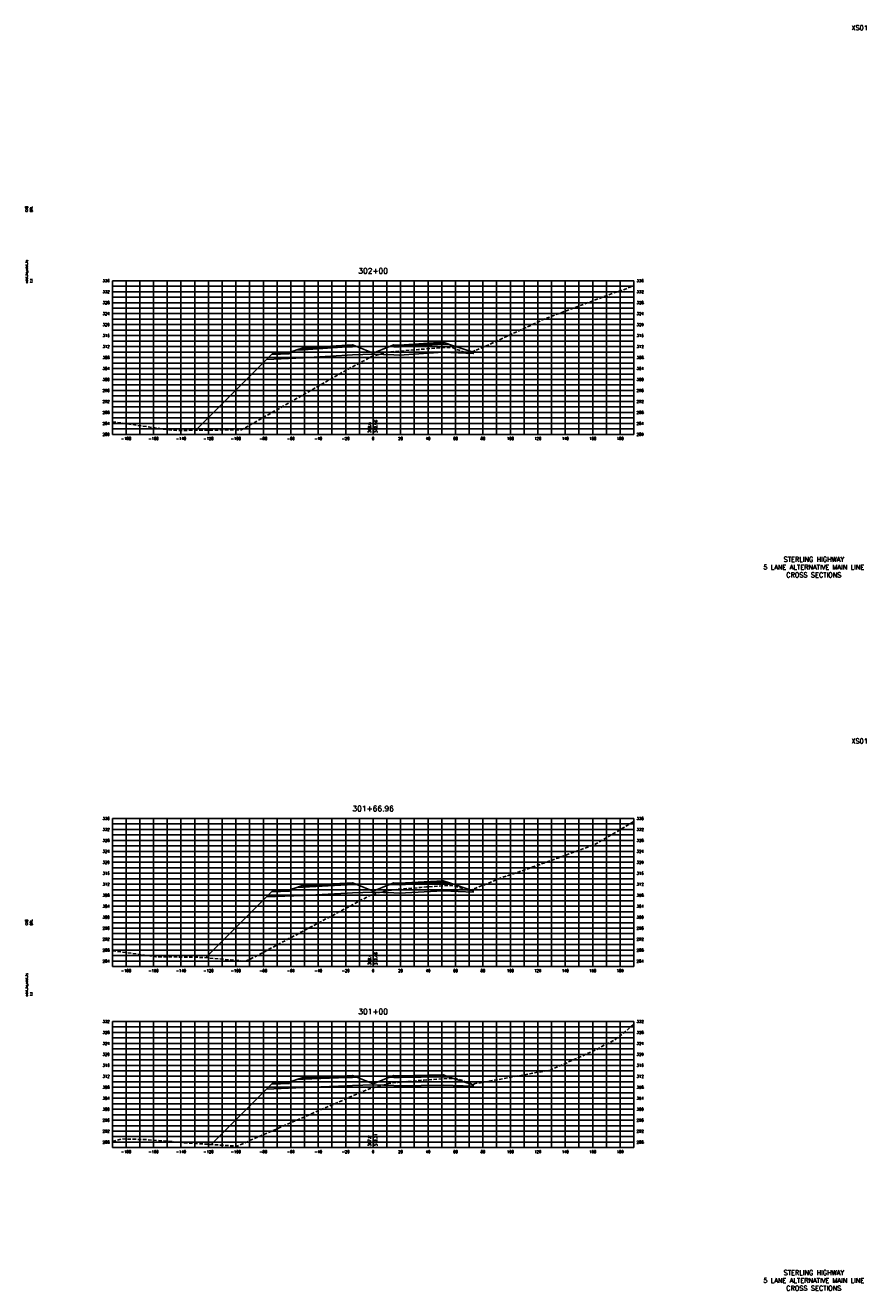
# Model space of a CAD drawing. Extents: x 37 to 10140, y -1968 to 9206.
# Tile 76 of 105: x 4417 to 5030, y 6776 to 7698. Entities that reach past the tile are written whole.
import ezdxf
from ezdxf.enums import TextEntityAlignment as Align

# ---------------------------------------------------------------- set-up
doc = ezdxf.new("R2010")
doc.units = 0
doc.header["$LTSCALE"] = 20
doc.header["$MEASUREMENT"] = 0
doc.linetypes.add('HIDDEN_050%', pattern=[0.1875, 0.125, -0.0625])
for name, color, linetype in [('S-AT-TXT175', 6, 'Continuous'), ('S-AT-TXT80', 1, 'Continuous'), ('XDATUM', 3, 'Continuous'), ('XEG', 1, 'HIDDEN_050%'), ('XFG', 2, 'Continuous'), ('XGRID', 251, 'Continuous'), ('XGRIDT', 2, 'Continuous'), ('XREF-BORDER', 7, 'Continuous')]:
    doc.layers.add(name, color=color, linetype=linetype)
doc.styles.add('L100', font='simplex.shx', dxfattribs={"height": 2})
doc.styles.add('L175', font='ROMANSM.shx', dxfattribs={"height": 3.5})
doc.styles.add('L80', font='ROMANSM.shx', dxfattribs={"height": 1.6})

# ---------------------------------------------------------------- blocks, each defined once
blk = doc.blocks.new('03025_00_att1')
at = {"layer": 'S-AT-TXT175', "style": 'L175'}
for tag, p in [('NUM', (32.402, 20.822)), ('LINE1', (30.64, 1.444)), ('LINE2', (30.64, 1.161)), ('LINE3', (30.64, 0.877))]:
    blk.add_attdef(tag, text='', height=0.175, dxfattribs=at).set_placement(p, align=Align.CENTER)
at = {"layer": 'S-AT-TXT80', "style": 'L80'}
for tag, p in [('DESIGNED', (2.094, 14.201)), ('CHECKED', (2.265, 14.201)), ('DRAFTED', (2.436, 14.201)), ('PCTB', (2.094, 11.605)), ('PSCALE', (2.265, 11.605)), ('PVIEW', (2.436, 11.605))]:
    blk.add_attdef(tag, p, '', height=0.08, rotation=90, dxfattribs=at)

msp = doc.modelspace()

# ---------------------------------------------------------------- linework, layer by layer
at = {"layer": 'XDATUM', "flags": 128}
for points in [[(4540.75, 7403), (4592.41, 7454.66), (4619, 7455.72), (4651, 7457.77), (4655, 7457.93), (4670, 7458.53), (4685, 7457.93), (4689, 7457.77), (4721, 7459.82), (4743, 7458.94), (4743, 7459.83), (4744.26, 7461.09)], [(4548.03, 7018.5), (4592.41, 7062.87), (4619, 7063.93), (4651, 7065.58), (4655, 7065.74), (4670, 7066.34), (4685, 7065.74), (4689, 7065.58), (4721, 7067.23), (4743, 7066.35), (4743, 7067.24), (4744.97, 7069.2)], [(4551.97, 6882.3), (4592.41, 6922.74), (4619, 6923.81), (4651, 6925.09), (4655, 6925.25), (4670, 6925.85), (4685, 6925.25), (4689, 6925.09), (4721, 6925.66), (4743, 6924.78), (4743, 6925.67), (4744, 6926.67)]]:
    msp.add_lwpolyline(points, dxfattribs=at)
at = {"layer": 'XEG', "flags": 128}
for points in [[(4480, 7409.24), (4519.44, 7403.54), (4527.27, 7402.79), (4531.32, 7402.9), (4574.16, 7403.36), (4612.1, 7424.85), (4651.73, 7447.54), (4669.56, 7457.05), (4670, 7457.17), (4677.82, 7459.2), (4679.35, 7459.58), (4683.13, 7460.09), (4683.71, 7460.18), (4700.4, 7461.65), (4703.05, 7461.88), (4719.89, 7463.17), (4722.75, 7463.38), (4727.02, 7463.26), (4727.72, 7463.24), (4737.46, 7459.53), (4739.18, 7459.02), (4749.92, 7463.38), (4795.09, 7484.22), (4844.06, 7502.6), (4848.65, 7504.22), (4853.15, 7505.66), (4860, 7508.69)], [(4480, 7023.59), (4511.6, 7019.18), (4545.96, 7018.69), (4564.97, 7016.93), (4569.5, 7016.65), (4577.22, 7015.84), (4587.94, 7021.29), (4668.95, 7064.52), (4670, 7064.79), (4671.17, 7065.1), (4680.25, 7067.32), (4681.26, 7067.46), (4684.88, 7068.02), (4689.39, 7068.42), (4704.42, 7069.69), (4708.8, 7070.03), (4724.08, 7071.16), (4725.17, 7071.13), (4728.8, 7071.01), (4731.3, 7070.05), (4740.43, 7067.36), (4763.75, 7076.83), (4778.47, 7081.8), (4804.67, 7091.15), (4831.84, 7101.13), (4857.55, 7116.27), (4860, 7117.79)], [(4480, 6884.51), (4486.95, 6886.32), (4503.22, 6885.92), (4522.87, 6884.54), (4532.42, 6883.56), (4565.61, 6881.42), (4570.87, 6881.12), (4649.6, 6915.32), (4667.78, 6923.01), (4668.59, 6923.26), (4670, 6923.64), (4682.12, 6926.93), (4686.61, 6927.46), (4686.89, 6927.51), (4687.95, 6927.58), (4706.62, 6929.21), (4724.97, 6930.48), (4726.23, 6930.5), (4731.21, 6930.09), (4731.49, 6930.11), (4740.84, 6926.71), (4741.66, 6926.39), (4745.86, 6926.89), (4799.29, 6936.58), (4832.62, 6951.49), (4846.11, 6958.65), (4852.67, 6963.69), (4860, 6969.99)]]:
    msp.add_lwpolyline(points, dxfattribs=at)
at = {"layer": 'XFG', "flags": 128}
for points in [[(4670, 7459.27), (4658.05, 7464.05), (4655, 7463.93), (4651, 7463.77), (4619, 7461.72), (4614.43, 7461.54), (4609, 7459.73), (4609, 7458.73), (4595.96, 7458.21), (4592.41, 7454.66), (4619, 7455.72), (4651, 7457.77), (4655, 7457.93), (4670, 7458.53), (4670, 7459.27)], [(4655, 7464.27), (4651, 7464.11), (4619, 7462.06), (4619, 7463.06), (4614.43, 7461.54), (4619, 7461.72), (4651, 7463.77), (4655, 7463.93), (4658.05, 7464.05), (4655, 7465.27), (4655, 7464.27)], [(4655, 7465.27), (4651, 7465.11), (4619, 7463.06), (4619, 7462.72), (4651, 7464.77), (4655, 7464.93), (4655, 7465.27)], [(4655, 7464.93), (4651, 7464.77), (4619, 7462.72), (4619, 7462.06), (4651, 7464.11), (4655, 7464.27), (4655, 7464.93)], [(4670, 7459.27), (4681.95, 7464.05), (4685, 7463.93), (4689, 7463.77), (4721, 7465.82), (4725.57, 7465.64), (4743, 7459.83), (4743, 7458.94), (4721, 7459.82), (4689, 7457.77), (4685, 7457.93), (4670, 7458.53)], [(4685, 7465.27), (4681.95, 7464.05), (4685, 7463.93), (4689, 7463.77), (4721, 7465.82), (4725.57, 7465.64), (4721, 7467.16), (4721, 7466.16), (4689, 7464.11), (4685, 7464.27), (4685, 7465.27)], [(4685, 7465.27), (4685, 7464.93), (4689, 7464.77), (4721, 7466.82), (4721, 7467.16), (4689, 7465.11), (4685, 7465.27)], [(4685, 7464.93), (4685, 7464.27), (4689, 7464.11), (4721, 7466.16), (4721, 7466.82), (4689, 7464.77), (4685, 7464.93)], [(4592.41, 7454.66), (4592.41, 7454.66), (4540.75, 7403)], [(4609, 7459.73), (4608, 7459.69), (4608, 7459.35), (4598, 7458.95), (4598, 7459.29), (4597, 7459.25), (4595.96, 7458.21), (4609, 7458.73), (4609, 7459.73)], [(4608, 7459.69), (4598, 7459.29), (4598, 7458.95), (4608, 7459.35), (4608, 7459.69)], [(4743, 7459.83), (4743, 7459.83), (4744.26, 7461.09)], [(4670, 7067.08), (4658.05, 7071.86), (4655, 7071.74), (4651, 7071.58), (4619, 7069.93), (4614.43, 7069.75), (4609, 7067.94), (4609, 7066.94), (4595.96, 7066.42), (4592.41, 7062.87), (4619, 7063.93), (4651, 7065.58), (4655, 7065.74), (4670, 7066.34), (4670, 7067.08)], [(4609, 7067.94), (4608, 7067.9), (4608, 7067.56), (4598, 7067.16), (4598, 7067.5), (4597, 7067.46), (4595.96, 7066.42), (4609, 7066.94), (4609, 7067.94)], [(4608, 7067.9), (4598, 7067.5), (4598, 7067.16), (4608, 7067.56), (4608, 7067.9)], [(4655, 7072.08), (4651, 7071.92), (4619, 7070.27), (4619, 7071.27), (4614.43, 7069.75), (4619, 7069.93), (4651, 7071.58), (4655, 7071.74), (4658.05, 7071.86), (4655, 7073.08), (4655, 7072.08)], [(4655, 7073.08), (4651, 7072.92), (4619, 7071.27), (4619, 7070.93), (4651, 7072.58), (4655, 7072.74), (4655, 7073.08)], [(4655, 7072.74), (4651, 7072.58), (4619, 7070.93), (4619, 7070.27), (4651, 7071.92), (4655, 7072.08), (4655, 7072.74)], [(4670, 7067.08), (4681.95, 7071.86), (4685, 7071.74), (4689, 7071.58), (4721, 7073.23), (4725.57, 7073.05), (4743, 7067.24), (4743, 7066.35), (4721, 7067.23), (4689, 7065.58), (4685, 7065.74), (4670, 7066.34)], [(4685, 7073.08), (4681.95, 7071.86), (4685, 7071.74), (4689, 7071.58), (4721, 7073.23), (4725.57, 7073.05), (4721, 7074.57), (4721, 7073.57), (4689, 7071.92), (4685, 7072.08), (4685, 7073.08)], [(4685, 7073.08), (4685, 7072.74), (4689, 7072.58), (4721, 7074.23), (4721, 7074.57), (4689, 7072.92), (4685, 7073.08)], [(4685, 7072.74), (4685, 7072.08), (4689, 7071.92), (4721, 7073.57), (4721, 7074.23), (4689, 7072.58), (4685, 7072.74)], [(4743, 7067.24), (4743, 7067.24), (4744.97, 7069.2)], [(4592.41, 7062.87), (4592.41, 7062.87), (4548.03, 7018.5)], [(4670, 6926.59), (4658.05, 6931.37), (4655, 6931.25), (4651, 6931.09), (4619, 6929.81), (4614.43, 6929.62), (4609, 6927.81), (4609, 6926.81), (4595.96, 6926.29), (4592.41, 6922.74), (4619, 6923.81), (4651, 6925.09), (4655, 6925.25), (4670, 6925.85), (4670, 6926.59)], [(4655, 6931.59), (4651, 6931.43), (4619, 6930.15), (4619, 6931.15), (4614.43, 6929.62), (4619, 6929.81), (4651, 6931.09), (4655, 6931.25), (4658.05, 6931.37), (4655, 6932.59), (4655, 6931.59)], [(4655, 6932.59), (4651, 6932.43), (4619, 6931.15), (4619, 6930.81), (4651, 6932.09), (4655, 6932.25), (4655, 6932.59)], [(4655, 6932.25), (4651, 6932.09), (4619, 6930.81), (4619, 6930.15), (4651, 6931.43), (4655, 6931.59), (4655, 6932.25)], [(4670, 6926.59), (4681.95, 6931.37), (4685, 6931.25), (4689, 6931.09), (4721, 6931.66), (4725.57, 6931.48), (4743, 6925.67), (4743, 6924.78), (4721, 6925.66), (4689, 6925.09), (4685, 6925.25), (4670, 6925.85)], [(4685, 6932.59), (4681.95, 6931.37), (4685, 6931.25), (4689, 6931.09), (4721, 6931.66), (4725.57, 6931.48), (4721, 6933), (4721, 6932), (4689, 6931.43), (4685, 6931.59), (4685, 6932.59)], [(4685, 6932.59), (4685, 6932.25), (4689, 6932.09), (4721, 6932.66), (4721, 6933), (4689, 6932.43), (4685, 6932.59)], [(4685, 6932.25), (4685, 6931.59), (4689, 6931.43), (4721, 6932), (4721, 6932.66), (4689, 6932.09), (4685, 6932.25)], [(4592.41, 6922.74), (4592.41, 6922.74), (4551.97, 6882.3)], [(4609, 6927.81), (4608, 6927.77), (4608, 6927.43), (4598, 6927.03), (4598, 6927.37), (4597, 6927.33), (4595.96, 6926.29), (4609, 6926.81), (4609, 6927.81)], [(4608, 6927.77), (4598, 6927.37), (4598, 6927.03), (4608, 6927.43), (4608, 6927.77)], [(4743, 6925.67), (4743, 6925.67), (4744, 6926.67)]]:
    msp.add_lwpolyline(points, dxfattribs=at)
at = {"layer": 'XGRID'}
for p, q in [((4480, 7400), (4480, 7512)), ((4480, 7512), (4860, 7512)), ((4490, 7400), (4490, 7512)), ((4500, 7400), (4500, 7512)), ((4510, 7400), (4510, 7512)), ((4520, 7400), (4520, 7512)), ((4530, 7400), (4530, 7512)), ((4540, 7400), (4540, 7512)), ((4550, 7400), (4550, 7512)), ((4560, 7400), (4560, 7512)), ((4570, 7400), (4570, 7512)), ((4580, 7400), (4580, 7512)), ((4590, 7400), (4590, 7512)), ((4600, 7400), (4600, 7512)), ((4610, 7400), (4610, 7512)), ((4620, 7400), (4620, 7512)), ((4630, 7400), (4630, 7512)), ((4640, 7400), (4640, 7512)), ((4650, 7400), (4650, 7512)), ((4660, 7400), (4660, 7512)), ((4670, 7400), (4670, 7512)), ((4680, 7400), (4680, 7512)), ((4690, 7400), (4690, 7512)), ((4700, 7400), (4700, 7512)), ((4710, 7400), (4710, 7512)), ((4720, 7400), (4720, 7512)), ((4730, 7400), (4730, 7512)), ((4740, 7400), (4740, 7512)), ((4750, 7400), (4750, 7512)), ((4760, 7400), (4760, 7512)), ((4770, 7400), (4770, 7512)), ((4780, 7400), (4780, 7512)), ((4790, 7400), (4790, 7512)), ((4800, 7400), (4800, 7512)), ((4810, 7400), (4810, 7512)), ((4820, 7400), (4820, 7512)), ((4830, 7400), (4830, 7512)), ((4840, 7400), (4840, 7512)), ((4850, 7400), (4850, 7512)), ((4860, 7400), (4860, 7512)), ((4480, 7508), (4860, 7508)), ((4480, 7504), (4860, 7504)), ((4480, 7500), (4860, 7500)), ((4480, 7496), (4860, 7496)), ((4480, 7492), (4860, 7492)), ((4480, 7488), (4860, 7488)), ((4480, 7484), (4860, 7484)), ((4480, 7480), (4860, 7480)), ((4480, 7476), (4860, 7476)), ((4480, 7472), (4860, 7472)), ((4480, 7468), (4860, 7468)), ((4480, 7464), (4860, 7464)), ((4480, 7460), (4860, 7460)), ((4480, 7456), (4860, 7456)), ((4480, 7452), (4860, 7452)), ((4480, 7448), (4860, 7448)), ((4480, 7444), (4860, 7444)), ((4480, 7440), (4860, 7440)), ((4480, 7436), (4860, 7436)), ((4480, 7432), (4860, 7432)), ((4480, 7428), (4860, 7428)), ((4480, 7424), (4860, 7424)), ((4480, 7420), (4860, 7420)), ((4480, 7416), (4860, 7416)), ((4480, 7412), (4860, 7412)), ((4480, 7408), (4860, 7408)), ((4480, 7404), (4860, 7404)), ((4480, 7400), (4860, 7400)), ((4480, 7012), (4480, 7120)), ((4480, 7120), (4860, 7120)), ((4480, 7116), (4860, 7116)), ((4490, 7012), (4490, 7120)), ((4500, 7012), (4500, 7120)), ((4510, 7012), (4510, 7120)), ((4520, 7012), (4520, 7120)), ((4530, 7012), (4530, 7120)), ((4540, 7012), (4540, 7120)), ((4550, 7012), (4550, 7120)), ((4560, 7012), (4560, 7120)), ((4570, 7012), (4570, 7120)), ((4580, 7012), (4580, 7120)), ((4590, 7012), (4590, 7120)), ((4600, 7012), (4600, 7120)), ((4610, 7012), (4610, 7120)), ((4620, 7012), (4620, 7120)), ((4630, 7012), (4630, 7120)), ((4640, 7012), (4640, 7120)), ((4650, 7012), (4650, 7120)), ((4660, 7012), (4660, 7120)), ((4670, 7012), (4670, 7120)), ((4680, 7012), (4680, 7120)), ((4690, 7012), (4690, 7120)), ((4700, 7012), (4700, 7120)), ((4710, 7012), (4710, 7120)), ((4720, 7012), (4720, 7120)), ((4730, 7012), (4730, 7120)), ((4740, 7012), (4740, 7120)), ((4750, 7012), (4750, 7120)), ((4760, 7012), (4760, 7120)), ((4770, 7012), (4770, 7120)), ((4780, 7012), (4780, 7120)), ((4790, 7012), (4790, 7120)), ((4800, 7012), (4800, 7120)), ((4810, 7012), (4810, 7120)), ((4820, 7012), (4820, 7120)), ((4830, 7012), (4830, 7120)), ((4840, 7012), (4840, 7120)), ((4850, 7012), (4850, 7120)), ((4860, 7012), (4860, 7120)), ((4480, 7112), (4860, 7112)), ((4480, 7108), (4860, 7108)), ((4480, 7104), (4860, 7104)), ((4480, 7100), (4860, 7100)), ((4480, 7096), (4860, 7096)), ((4480, 7092), (4860, 7092)), ((4480, 7088), (4860, 7088)), ((4480, 7084), (4860, 7084)), ((4480, 7080), (4860, 7080)), ((4480, 7076), (4860, 7076)), ((4480, 7072), (4860, 7072)), ((4480, 7068), (4860, 7068)), ((4480, 7064), (4860, 7064)), ((4480, 7060), (4860, 7060)), ((4480, 7056), (4860, 7056)), ((4480, 7052), (4860, 7052)), ((4480, 7048), (4860, 7048)), ((4480, 7044), (4860, 7044)), ((4480, 7040), (4860, 7040)), ((4480, 7036), (4860, 7036)), ((4480, 7032), (4860, 7032)), ((4480, 7028), (4860, 7028)), ((4480, 7024), (4860, 7024)), ((4480, 7020), (4860, 7020)), ((4480, 7016), (4860, 7016)), ((4480, 7012), (4860, 7012)), ((4480, 6880), (4480, 6972)), ((4480, 6972), (4860, 6972)), ((4480, 6968), (4860, 6968)), ((4490, 6880), (4490, 6972)), ((4500, 6880), (4500, 6972)), ((4510, 6880), (4510, 6972)), ((4520, 6880), (4520, 6972)), ((4530, 6880), (4530, 6972)), ((4540, 6880), (4540, 6972)), ((4550, 6880), (4550, 6972)), ((4560, 6880), (4560, 6972)), ((4570, 6880), (4570, 6972)), ((4580, 6880), (4580, 6972)), ((4590, 6880), (4590, 6972)), ((4600, 6880), (4600, 6972)), ((4610, 6880), (4610, 6972)), ((4620, 6880), (4620, 6972)), ((4630, 6880), (4630, 6972)), ((4640, 6880), (4640, 6972)), ((4650, 6880), (4650, 6972)), ((4660, 6880), (4660, 6972)), ((4670, 6880), (4670, 6972)), ((4680, 6880), (4680, 6972)), ((4690, 6880), (4690, 6972)), ((4700, 6880), (4700, 6972)), ((4710, 6880), (4710, 6972)), ((4720, 6880), (4720, 6972)), ((4730, 6880), (4730, 6972)), ((4740, 6880), (4740, 6972)), ((4750, 6880), (4750, 6972)), ((4760, 6880), (4760, 6972)), ((4770, 6880), (4770, 6972)), ((4780, 6880), (4780, 6972)), ((4790, 6880), (4790, 6972)), ((4800, 6880), (4800, 6972)), ((4810, 6880), (4810, 6972)), ((4820, 6880), (4820, 6972)), ((4830, 6880), (4830, 6972)), ((4840, 6880), (4840, 6972)), ((4850, 6880), (4850, 6972)), ((4860, 6880), (4860, 6972)), ((4480, 6964), (4860, 6964)), ((4480, 6960), (4860, 6960)), ((4480, 6956), (4860, 6956)), ((4480, 6952), (4860, 6952)), ((4480, 6948), (4860, 6948)), ((4480, 6944), (4860, 6944)), ((4480, 6940), (4860, 6940)), ((4480, 6936), (4860, 6936)), ((4480, 6932), (4860, 6932)), ((4480, 6928), (4860, 6928)), ((4480, 6924), (4860, 6924)), ((4480, 6920), (4860, 6920)), ((4480, 6916), (4860, 6916)), ((4480, 6912), (4860, 6912)), ((4480, 6908), (4860, 6908)), ((4480, 6904), (4860, 6904)), ((4480, 6900), (4860, 6900)), ((4480, 6896), (4860, 6896)), ((4480, 6892), (4860, 6892)), ((4480, 6888), (4860, 6888)), ((4480, 6884), (4860, 6884)), ((4480, 6880), (4860, 6880))]:
    msp.add_line(p, q, dxfattribs=at)

# ---------------------------------------------------------------- block references
at = {"layer": 'XREF-BORDER'}
ref = msp.add_blockref('03025_00_att1', (4376.45, 7278.23), dxfattribs=dict(at, xscale=20, yscale=20, zscale=20))
ref.add_attrib('LINE1', 'STERLING HIGHWAY', dxfattribs={"layer": 'S-AT-TXT175', "height": 3.5, "style": 'L175'}).set_placement((4991.07, 7307.1), align=Align.CENTER)
ref.add_attrib('LINE2', '5 LANE ALTERNATIVE MAIN LINE', dxfattribs={"layer": 'S-AT-TXT175', "height": 3.5, "style": 'L175'}).set_placement((4991.07, 7301.44), align=Align.CENTER)
ref.add_attrib('LINE3', 'CROSS SECTIONS', dxfattribs={"layer": 'S-AT-TXT175', "height": 3.5, "style": 'L175'}).set_placement((4991.07, 7295.77), align=Align.CENTER)
ref.add_attrib('NUM', 'XS01', dxfattribs={"layer": 'S-AT-TXT175', "height": 3.5, "style": 'L175'}).set_placement((5024.49, 7694.66), align=Align.CENTER)
ref.add_attrib('DESIGNED', 'CAB', (4418.33, 7562.25), dxfattribs={"layer": 'S-AT-TXT80', "height": 1.6, "rotation": 90, "style": 'L80'})
ref.add_attrib('CHECKED', 'DRL', (4421.75, 7562.25), dxfattribs={"layer": 'S-AT-TXT80', "height": 1.6, "rotation": 90, "style": 'L80'})
ref.add_attrib('PCTB', 'adot_hs,adot_fs', (4418.33, 7510.32), dxfattribs={"layer": 'S-AT-TXT80', "height": 1.6, "rotation": 90, "style": 'L80'})
ref.add_attrib('PSCALE', '1:1', (4421.75, 7510.32), dxfattribs={"layer": 'S-AT-TXT80', "height": 1.6, "rotation": 90, "style": 'L80'})
ref = msp.add_blockref('03025_00_att1', (4376.45, 6758.23), dxfattribs=dict(at, xscale=20, yscale=20, zscale=20))
ref.add_attrib('LINE1', 'STERLING HIGHWAY', dxfattribs={"layer": 'S-AT-TXT175', "height": 3.5, "style": 'L175'}).set_placement((4991.07, 6787.1), align=Align.CENTER)
ref.add_attrib('LINE2', '5 LANE ALTERNATIVE MAIN LINE', dxfattribs={"layer": 'S-AT-TXT175', "height": 3.5, "style": 'L175'}).set_placement((4991.07, 6781.44), align=Align.CENTER)
ref.add_attrib('LINE3', 'CROSS SECTIONS', dxfattribs={"layer": 'S-AT-TXT175', "height": 3.5, "style": 'L175'}).set_placement((4991.07, 6775.77), align=Align.CENTER)
ref.add_attrib('NUM', 'XS01', dxfattribs={"layer": 'S-AT-TXT175', "height": 3.5, "style": 'L175'}).set_placement((5024.49, 7174.66), align=Align.CENTER)
ref.add_attrib('DESIGNED', 'CAB', (4418.33, 7042.25), dxfattribs={"layer": 'S-AT-TXT80', "height": 1.6, "rotation": 90, "style": 'L80'})
ref.add_attrib('CHECKED', 'DRL', (4421.75, 7042.25), dxfattribs={"layer": 'S-AT-TXT80', "height": 1.6, "rotation": 90, "style": 'L80'})
ref.add_attrib('PCTB', 'adot_hs,adot_fs', (4418.33, 6990.32), dxfattribs={"layer": 'S-AT-TXT80', "height": 1.6, "rotation": 90, "style": 'L80'})
ref.add_attrib('PSCALE', '1:1', (4421.75, 6990.32), dxfattribs={"layer": 'S-AT-TXT80', "height": 1.6, "rotation": 90, "style": 'L80'})

# ---------------------------------------------------------------- texts
at = {"layer": 'XGRIDT', "style": 'L100'}
for s, p in [('302+00', (4670, 7516)), ('301+66.96', (4670, 7124)), ('301+00', (4670, 6976))]:
    msp.add_text(s, height=4, dxfattribs=at).set_placement(p, align=Align.BOTTOM_CENTER)
for s, p in [('336', (4478, 7512)), ('332', (4478, 7504)), ('328', (4478, 7496)), ('324', (4478, 7488)), ('320', (4478, 7480)), ('316', (4478, 7472)), ('312', (4478, 7464)), ('308', (4478, 7456)), ('304', (4478, 7448)), ('300', (4478, 7440)), ('296', (4478, 7432)), ('292', (4478, 7424)), ('288', (4478, 7416)), ('284', (4478, 7408)), ('280', (4478, 7400)), ('336', (4478, 7120)), ('332', (4478, 7112)), ('328', (4478, 7104)), ('324', (4478, 7096)), ('320', (4478, 7088)), ('316', (4478, 7080)), ('312', (4478, 7072)), ('308', (4478, 7064)), ('304', (4478, 7056)), ('300', (4478, 7048)), ('296', (4478, 7040)), ('292', (4478, 7032)), ('288', (4478, 7024)), ('284', (4478, 7016)), ('332', (4478, 6972)), ('328', (4478, 6964)), ('324', (4478, 6956)), ('320', (4478, 6948)), ('316', (4478, 6940)), ('312', (4478, 6932)), ('308', (4478, 6924)), ('304', (4478, 6916)), ('300', (4478, 6908)), ('296', (4478, 6900)), ('292', (4478, 6892)), ('288', (4478, 6884))]:
    msp.add_text(s, height=2, dxfattribs=at).set_placement(p, align=Align.MIDDLE_RIGHT)
for s, p in [('336', (4862, 7512)), ('332', (4862, 7504)), ('328', (4862, 7496)), ('324', (4862, 7488)), ('320', (4862, 7480)), ('316', (4862, 7472)), ('312', (4862, 7464)), ('308', (4862, 7456)), ('304', (4862, 7448)), ('300', (4862, 7440)), ('296', (4862, 7432)), ('292', (4862, 7424)), ('288', (4862, 7416)), ('284', (4862, 7408)), ('280', (4862, 7400)), ('336', (4862, 7120)), ('332', (4862, 7112)), ('328', (4862, 7104)), ('324', (4862, 7096)), ('320', (4862, 7088)), ('316', (4862, 7080)), ('312', (4862, 7072)), ('308', (4862, 7064)), ('304', (4862, 7056)), ('300', (4862, 7048)), ('296', (4862, 7040)), ('292', (4862, 7032)), ('288', (4862, 7024)), ('284', (4862, 7016)), ('332', (4862, 6972)), ('328', (4862, 6964)), ('324', (4862, 6956)), ('320', (4862, 6948)), ('316', (4862, 6940)), ('312', (4862, 6932)), ('308', (4862, 6924)), ('304', (4862, 6916)), ('300', (4862, 6908)), ('296', (4862, 6900)), ('292', (4862, 6892)), ('288', (4862, 6884))]:
    msp.add_text(s, height=2, dxfattribs=at).set_placement(p, align=Align.MIDDLE_LEFT)
for s, p in [('312.56', (4671, 7401)), ('312.46', (4671, 7013)), ('312.21', (4671, 6881))]:
    msp.add_text(s, height=2, rotation=90, dxfattribs=at).set_placement(p, align=Align.TOP_LEFT)
for s, p in [('308.6', (4669, 7401)), ('308.4', (4669, 7013)), ('307.8', (4669, 6881))]:
    msp.add_text(s, height=2, rotation=90, dxfattribs=at).set_placement(p, align=Align.BOTTOM_LEFT)
for s, p in [('-180', (4490, 7398)), ('-160', (4510, 7398)), ('-140', (4530, 7398)), ('-120', (4550, 7398)), ('-100', (4570, 7398)), ('-80', (4590, 7398)), ('-60', (4610, 7398)), ('-40', (4630, 7398)), ('-20', (4650, 7398)), ('0', (4670, 7398)), ('20', (4690, 7398)), ('40', (4710, 7398)), ('60', (4730, 7398)), ('80', (4750, 7398)), ('100', (4770, 7398)), ('120', (4790, 7398)), ('140', (4810, 7398)), ('160', (4830, 7398)), ('180', (4850, 7398)), ('-180', (4490, 7010)), ('-160', (4510, 7010)), ('-140', (4530, 7010)), ('-120', (4550, 7010)), ('-100', (4570, 7010)), ('-80', (4590, 7010)), ('-60', (4610, 7010)), ('-40', (4630, 7010)), ('-20', (4650, 7010)), ('0', (4670, 7010)), ('20', (4690, 7010)), ('40', (4710, 7010)), ('60', (4730, 7010)), ('80', (4750, 7010)), ('100', (4770, 7010)), ('120', (4790, 7010)), ('140', (4810, 7010)), ('160', (4830, 7010)), ('180', (4850, 7010)), ('-180', (4490, 6878)), ('-160', (4510, 6878)), ('-140', (4530, 6878)), ('-120', (4550, 6878)), ('-100', (4570, 6878)), ('-80', (4590, 6878)), ('-60', (4610, 6878)), ('-40', (4630, 6878)), ('-20', (4650, 6878)), ('0', (4670, 6878)), ('20', (4690, 6878)), ('40', (4710, 6878)), ('60', (4730, 6878)), ('80', (4750, 6878)), ('100', (4770, 6878)), ('120', (4790, 6878)), ('140', (4810, 6878)), ('160', (4830, 6878)), ('180', (4850, 6878))]:
    msp.add_text(s, height=2, dxfattribs=at).set_placement(p, align=Align.TOP_CENTER)

doc.saveas('drawing.dxf')
